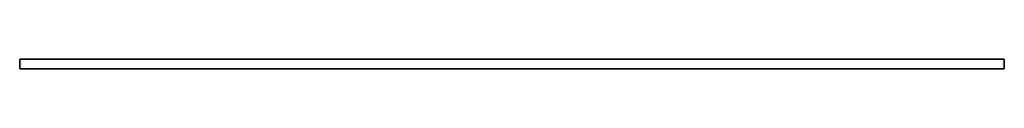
# Model space of a CAD drawing. Header units: millimetres. Extents: x 0 to 2500, y -12 to 12.
import ezdxf

# ---------------------------------------------------------------- set-up
doc = ezdxf.new("R2010")
doc.units = ezdxf.units.MM
doc.header["$LTSCALE"] = 10
doc.layers.add('3DD-cke-_BESCH_sich_laufhor_hilf', color=1, linetype='Continuous')
doc.layers.add('3DD-cke-_BESCH_sich_laufhor_hilf_wnz', color=1, linetype='Continuous')

msp = doc.modelspace()

# ---------------------------------------------------------------- linework, layer by layer
at = {"layer": '3DD-cke-_BESCH_sich_laufhor_hilf_wnz'}
msp.add_polyline3d([(0, 12, 35), (0, 12, 35), (0, 12, 35), (0, 12, 35), (0, 12, 35), (0, 12, 35), (0, -12, 35), (0, -12, 0), (0, 12, 0), (0, -12, 0), (2500, -12, 0), (2500, 12, 0), (2500, -12, 0), (2500, -12, 35), (2500, 12, 35), (2500, -12, 35), (0, -12, 35), (0, 12, 35), (0, 12, 0), (2500, 12, 0), (2500, 12, 35), (0, 12, 35)], dxfattribs=at)

# ---------------------------------------------------------------- meshes
at = {"layer": '3DD-cke-_BESCH_sich_laufhor_hilf'}
mesh = msp.add_polymesh((6, 3), dxfattribs=at)
for k, corner in enumerate([(2500, 12, 35), (2500, -12, 35), (2500, -12, 35), (0, 12, 35), (0, -12, 35), (0, -12, 35), (0, 12), (0, -12), (0, -12, 35), (2500, 12), (2500, -12), (2500, -12, 35), (2500, 12), (2500, 12), (2500, 12, 35), (0, 12), (0, 12), (0, 12, 35)]):
    mesh.set_mesh_vertex(divmod(k, 3), corner)

doc.saveas('drawing.dxf')
